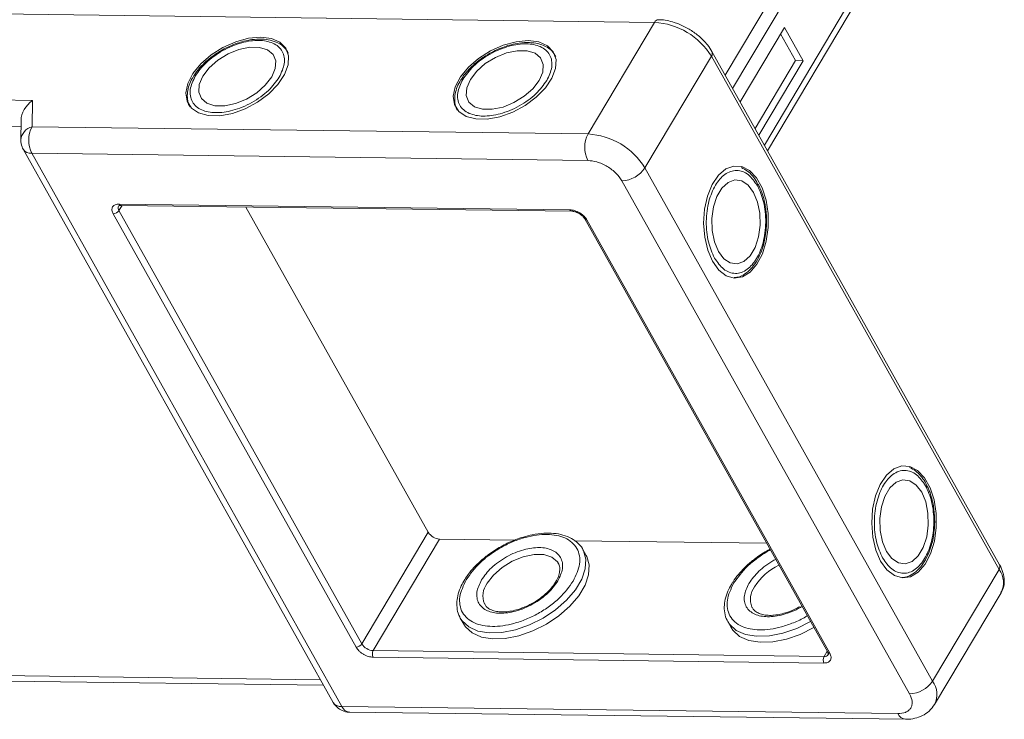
# Model space of a CAD drawing. Header units: millimetres. Extents: x -1190 to 891, y -97 to 1361.
# Tile 40 of 51: x 234 to 310, y 1159 to 1213. Entities that reach past the tile are written whole.
import ezdxf

# ---------------------------------------------------------------- set-up
doc = ezdxf.new("R2010")
doc.units = ezdxf.units.MM

msp = doc.modelspace()

# ---------------------------------------------------------------- linework, layer by layer
at = {"color": 7, "linetype": 'Continuous', "lineweight": 15}
for p, q in [((296.401, 1221.844), (288.534, 1208.617)), ((289.111, 1207.588), (297.279, 1221.322)), ((299.73, 1216.947), (291.562, 1203.213)), ((291.801, 1202.787), (299.792, 1216.224)), ((228.488, 1213.4), (283.078, 1212.697)), ((283.078, 1212.697), (277.952, 1204.078)), ((293.106, 1212.307), (289.688, 1206.559)), ((294.548, 1209.734), (293.106, 1212.307)), ((293.958, 1209.741), (292.805, 1211.8)), ((282.343, 1201.467), (287.469, 1210.086)), ((287.469, 1210.086), (309.672, 1170.455)), ((309.713, 1170.816), (287.51, 1210.446)), ((290.841, 1204.5), (293.958, 1209.741)), ((291.129, 1203.985), (294.548, 1209.734)), ((294.548, 1209.734), (293.958, 1209.741)), ((235.058, 1206.674), (208.67, 1207.013)), ((235.032, 1204.63), (235.058, 1206.674)), ((208.644, 1204.97), (234.177, 1204.641)), ((234.183, 1205.147), (234.163, 1203.62)), ((277.952, 1204.078), (235.032, 1204.63)), ((234.348, 1202.895), (258.281, 1160.176)), ((235.005, 1202.587), (258.938, 1159.869)), ((235.005, 1202.587), (277.925, 1202.035)), ((304.546, 1161.836), (282.343, 1201.467)), ((280.56, 1200.468), (302.763, 1160.837)), ((241.747, 1198.668), (276.549, 1198.22)), ((260.038, 1164.453), (241.295, 1197.907)), ((241.98, 1198.559), (241.741, 1198.157)), ((260.484, 1164.703), (241.741, 1198.157)), ((241.894, 1198.56), (276.695, 1198.112)), ((251.54, 1198.436), (265.61, 1173.322)), ((277.702, 1197.514), (296.445, 1164.059)), ((277.866, 1197.437), (296.609, 1163.982)), ((260.484, 1164.703), (265.61, 1173.322)), ((261.362, 1164.181), (266.488, 1172.8)), ((266.488, 1172.8), (272.304, 1172.725)), ((276.908, 1172.666), (291.73, 1172.475)), ((277.802, 1171.532), (277.542, 1171.995)), ((309.672, 1170.455), (304.546, 1161.836)), ((304.701, 1160.028), (309.828, 1168.647)), ((269.979, 1167.757), (269.955, 1167.802)), ((290.623, 1167.492), (290.6, 1167.537)), ((268.088, 1166.698), (268.055, 1166.759)), ((268.088, 1166.698), (268.347, 1166.235)), ((288.733, 1166.432), (288.7, 1166.493)), ((288.733, 1166.432), (288.992, 1165.969)), ((296.157, 1163.222), (261.355, 1163.67)), ((296.163, 1163.733), (261.362, 1164.181)), ((296.402, 1164.135), (296.163, 1163.733)), ((257.297, 1161.933), (232.577, 1162.251)), ((233.162, 1161.821), (257.535, 1161.507)), ((301.859, 1159.316), (258.938, 1159.869)), ((259.523, 1159.438), (302.443, 1158.885))]:
    msp.add_line(p, q, dxfattribs=at)
at = {"color": 7, "linetype": 'Continuous', "lineweight": 15, "flags": 128}
for points in [[(252.681, 1211.556), (251.744, 1211.471), (250.752, 1211.201), (249.768, 1210.762), (248.853, 1210.182), (248.065, 1209.497), (247.453, 1208.75), (247.056, 1207.988), (246.899, 1207.26), (246.991, 1206.61), (247.327, 1206.079), (247.886, 1205.702), (248.633, 1205.501), (249.52, 1205.49), (250.492, 1205.668), (251.488, 1206.026), (252.445, 1206.539), (253.303, 1207.177), (254.009, 1207.899), (254.517, 1208.659), (254.796, 1209.41), (254.829, 1210.105), (254.613, 1210.7), (254.162, 1211.157), (253.504, 1211.449), (252.681, 1211.556)], [(248.217, 1208.548), (247.942, 1207.904), (247.905, 1207.309), (248.108, 1206.812), (248.534, 1206.452), (249.151, 1206.26), (249.906, 1206.25), (250.74, 1206.424), (251.584, 1206.767), (252.371, 1207.251), (253.036, 1207.838), (253.526, 1208.479), (253.801, 1209.124), (253.838, 1209.718), (253.635, 1210.215), (253.208, 1210.575), (252.592, 1210.767), (251.837, 1210.777), (251.003, 1210.603), (250.159, 1210.26), (249.372, 1209.776), (248.707, 1209.189), (248.217, 1208.548)], [(273.326, 1211.29), (272.389, 1211.206), (271.397, 1210.936), (270.413, 1210.497), (269.498, 1209.916), (268.71, 1209.231), (268.098, 1208.484), (267.701, 1207.723), (267.544, 1206.994), (267.636, 1206.344), (267.972, 1205.814), (268.531, 1205.436), (269.278, 1205.236), (270.165, 1205.224), (271.137, 1205.403), (272.133, 1205.76), (273.09, 1206.274), (273.948, 1206.911), (274.654, 1207.633), (275.162, 1208.393), (275.441, 1209.145), (275.474, 1209.839), (275.258, 1210.434), (274.807, 1210.892), (274.149, 1211.183), (273.326, 1211.29)], [(268.862, 1208.282), (268.587, 1207.638), (268.55, 1207.043), (268.753, 1206.546), (269.179, 1206.187), (269.795, 1205.994), (270.551, 1205.985), (271.385, 1206.158), (272.229, 1206.501), (273.016, 1206.986), (273.681, 1207.572), (274.171, 1208.214), (274.445, 1208.858), (274.483, 1209.453), (274.28, 1209.95), (273.853, 1210.309), (273.237, 1210.501), (272.482, 1210.511), (271.648, 1210.337), (270.804, 1209.994), (270.017, 1209.51), (269.352, 1208.923), (268.862, 1208.282)], [(287.56, 1194.246), (288.047, 1193.573), (288.617, 1193.134), (289.234, 1192.956), (289.86, 1193.05), (290.455, 1193.411), (290.982, 1194.015), (291.407, 1194.824), (291.705, 1195.789), (291.855, 1196.847), (291.849, 1197.934), (291.688, 1198.979), (291.381, 1199.919), (290.947, 1200.693), (290.414, 1201.253), (289.816, 1201.564), (289.189, 1201.606), (288.574, 1201.377), (288.008, 1200.891), (287.529, 1200.179), (287.164, 1199.285), (286.939, 1198.265), (286.866, 1197.184), (286.95, 1196.11), (287.186, 1195.109), (287.56, 1194.246)], [(290.726, 1199.569), (290.305, 1200.129), (289.809, 1200.459), (289.277, 1200.532), (288.752, 1200.342), (288.278, 1199.905), (287.891, 1199.256), (287.625, 1198.447), (287.5, 1197.544), (287.526, 1196.621), (287.701, 1195.751), (288.012, 1195.006), (288.432, 1194.446), (288.929, 1194.116), (289.461, 1194.043), (289.985, 1194.233), (290.46, 1194.671), (290.846, 1195.32), (291.113, 1196.129), (291.238, 1197.031), (291.212, 1197.955), (291.036, 1198.824), (290.726, 1199.569)], [(300.535, 1171.085), (301.022, 1170.413), (301.593, 1169.974), (302.21, 1169.796), (302.836, 1169.89), (303.431, 1170.25), (303.958, 1170.854), (304.383, 1171.664), (304.68, 1172.628), (304.831, 1173.687), (304.825, 1174.773), (304.664, 1175.819), (304.356, 1176.758), (303.923, 1177.532), (303.39, 1178.092), (302.791, 1178.403), (302.165, 1178.446), (301.55, 1178.217), (300.984, 1177.731), (300.504, 1177.018), (300.14, 1176.124), (299.914, 1175.104), (299.841, 1174.024), (299.926, 1172.949), (300.162, 1171.949), (300.535, 1171.085)], [(303.702, 1176.409), (303.281, 1176.969), (302.785, 1177.299), (302.253, 1177.372), (301.728, 1177.182), (301.253, 1176.744), (300.867, 1176.095), (300.601, 1175.286), (300.475, 1174.383), (300.502, 1173.46), (300.677, 1172.591), (300.988, 1171.846), (301.408, 1171.286), (301.905, 1170.956), (302.437, 1170.883), (302.961, 1171.073), (303.436, 1171.51), (303.822, 1172.159), (304.089, 1172.968), (304.214, 1173.871), (304.188, 1174.794), (304.012, 1175.664), (303.702, 1176.409)], [(277.542, 1171.995), (277.582, 1171.92), (277.597, 1171.891)], [(277.597, 1171.891), (277.772, 1171.258), (277.729, 1170.507), (277.457, 1169.701), (276.968, 1168.879), (276.285, 1168.078), (275.44, 1167.337), (274.471, 1166.69), (273.426, 1166.167), (272.351, 1165.793), (271.299, 1165.585), (270.317, 1165.553), (269.452, 1165.698), (268.745, 1166.014), (268.227, 1166.485), (268.088, 1166.698)], [(268.347, 1166.235), (268.487, 1166.022), (269.004, 1165.55), (269.712, 1165.235), (270.577, 1165.089), (271.558, 1165.122), (272.611, 1165.33), (273.685, 1165.704), (274.731, 1166.227), (275.699, 1166.874), (276.545, 1167.615), (277.228, 1168.415), (277.717, 1169.238), (277.989, 1170.043), (278.031, 1170.795), (277.842, 1171.457), (277.802, 1171.532)], [(270.161, 1169.381), (270.65, 1170.022), (271.316, 1170.609), (272.102, 1171.093), (272.947, 1171.436), (273.78, 1171.61), (274.536, 1171.6), (275.152, 1171.408), (275.579, 1171.048), (275.659, 1170.922)], [(295.119, 1166.426), (295.116, 1166.424), (294.071, 1165.901), (292.996, 1165.527), (291.944, 1165.319), (290.962, 1165.287), (290.097, 1165.432), (289.39, 1165.748), (288.872, 1166.219), (288.733, 1166.432)], [(288.992, 1165.969), (289.132, 1165.756), (289.649, 1165.285), (290.357, 1164.969), (291.222, 1164.824), (292.203, 1164.856), (293.256, 1165.064), (294.33, 1165.438), (295.376, 1165.961), (295.378, 1165.963)]]:
    msp.add_lwpolyline(points, dxfattribs=at)
at = {"color": 7, "linetype": 'Continuous', "lineweight": 15}
for centre, radius, start, end in [((283.401, 1212.551), 0.355, 93.52862, 155.62297), ((282.754, 1207.155), 5.552, 31.86538, 86.65442), ((287.185, 1210.3), 0.356, 322.92762, 24.55976), ((235.307, 1203.516), 1.148, 103.86126, 174.93558), ((236.99, 1203.583), 2.221, 151.86538, 206.65442), ((279.91, 1203.031), 2.221, 151.86538, 206.65442), ((277.628, 1198.536), 5.552, 31.86538, 86.65442), ((234.942, 1203.308), 0.724, 214.84578, 275.02196), ((280.488, 1202.688), 2.221, 271.86957, 326.65022), ((241.911, 1198.737), 0.178, 202.96105, 264.24656), ((241.277, 1198.462), 0.555, 271.86957, 326.65022), ((242.018, 1198.363), 0.345, 152.33406, 216.61353), ((276.709, 1198.284), 0.172, 201.8766, 266.48705), ((277.846, 1197.608), 0.172, 212.15568, 276.63627), ((266.553, 1173.908), 1.11, 211.86538, 266.65442), ((294.816, 1166.52), 4.777, 116.64181, 147.09644), ((309.38, 1170.671), 0.363, 323.63456, 23.5651), ((308.28, 1169.425), 1.732, 333.31625, 36.51573), ((271.464, 1168.408), 1.627, 143.27378, 201.8553), ((292.109, 1168.142), 1.627, 143.27378, 201.8553), ((260.02, 1165.008), 0.555, 271.86957, 326.65022), ((261.427, 1165.289), 1.11, 211.86538, 266.65442), ((261.852, 1163.919), 0.555, 151.86538, 206.65442), ((296.653, 1163.471), 0.555, 151.86538, 206.65442), ((296.203, 1164.096), 0.365, 263.72676, 322.60364), ((296.594, 1164.163), 0.182, 214.9547, 274.88524), ((302.691, 1163.057), 2.221, 271.86957, 326.65022), ((303.155, 1160.806), 1.73, 333.09117, 36.53829), ((258.875, 1160.589), 0.724, 214.81534, 275.02459), ((259.581, 1160.128), 0.693, 202.00407, 265.20355), ((302.525, 1159.608), 0.727, 203.64962, 263.44605)]:
    msp.add_arc(centre, radius, start, end, dxfattribs=at)
msp.add_ellipse((235.635, 1205.644), major_axis=(1.205, 1.175), ratio=0.68854, start_param=1.388354, end_param=2.538555, dxfattribs=at)
for points, knots in [([(285.742, 1212.179), (285.475, 1212.322), (285.099, 1212.524), (284.524, 1212.726), (284.042, 1212.844), (283.632, 1212.909), (283.418, 1212.899), (283.379, 1212.897)], [0, 0, 0, 0, 0.346217, 0.486057, 0.714863, 0.947179, 1, 1, 1, 1]), ([(287.506, 1210.446), (287.401, 1210.616), (287.212, 1210.924), (286.842, 1211.332), (286.38, 1211.762), (285.987, 1212.018), (285.742, 1212.179)], [0, 0, 0, 0, 0.257875, 0.465856, 0.665927, 1, 1, 1, 1]), ([(247.627, 1208.555), (247.879, 1208.906), (248.267, 1209.444), (249.058, 1210.088), (249.742, 1210.529), (250.477, 1210.885), (251.432, 1211.212), (252.57, 1211.369), (253.504, 1211.185), (254.059, 1210.839), (254.364, 1210.47), (254.517, 1210.018), (254.535, 1209.364), (254.281, 1208.823), (254.116, 1208.472)], [0, 0, 0, 0, 0.119728, 0.18418, 0.25, 0.31582, 0.380272, 0.5, 0.619728, 0.68418, 0.75, 0.81582, 0.880272, 1, 1, 1, 1]), ([(254.812, 1210.325), (254.719, 1210.477), (254.524, 1210.798), (254.03, 1211.13), (253.442, 1211.34), (252.761, 1211.425), (252.061, 1211.388), (251.407, 1211.259), (250.834, 1211.086), (250.279, 1210.868), (249.906, 1210.672), (249.718, 1210.573)], [0, 0, 0, 0, 0.118209, 0.24823, 0.374681, 0.493648, 0.628528, 0.731845, 0.812905, 0.905352, 1, 1, 1, 1]), ([(268.272, 1208.29), (268.524, 1208.64), (268.912, 1209.179), (269.702, 1209.823), (270.387, 1210.263), (271.122, 1210.619), (272.077, 1210.946), (273.215, 1211.104), (274.149, 1210.919), (274.704, 1210.573), (275.008, 1210.204), (275.162, 1209.752), (275.18, 1209.098), (274.926, 1208.557), (274.761, 1208.206)], [0, 0, 0, 0, 0.119728, 0.18418, 0.25, 0.31582, 0.380272, 0.5, 0.619728, 0.68418, 0.75, 0.81582, 0.880272, 1, 1, 1, 1]), ([(275.457, 1210.059), (275.364, 1210.212), (275.168, 1210.532), (274.675, 1210.864), (274.087, 1211.074), (273.406, 1211.16), (272.706, 1211.122), (272.052, 1210.993), (271.479, 1210.82), (270.924, 1210.603), (270.551, 1210.406), (270.363, 1210.307)], [0, 0, 0, 0, 0.118209, 0.24823, 0.374681, 0.493648, 0.628528, 0.731845, 0.812905, 0.905352, 1, 1, 1, 1]), ([(249.718, 1210.573), (249.431, 1210.397), (249.029, 1210.151), (248.507, 1209.725), (248.109, 1209.346), (247.755, 1208.94), (247.592, 1208.677), (247.529, 1208.575)], [0, 0, 0, 0, 0.317724, 0.445326, 0.654176, 0.866038, 1, 1, 1, 1]), ([(270.363, 1210.307), (270.076, 1210.132), (269.674, 1209.886), (269.152, 1209.46), (268.754, 1209.08), (268.4, 1208.674), (268.237, 1208.411), (268.174, 1208.309)], [0, 0, 0, 0, 0.317724, 0.445326, 0.654176, 0.866038, 1, 1, 1, 1]), ([(247.529, 1208.575), (247.484, 1208.508), (247.322, 1208.267), (247.143, 1207.84), (247.004, 1207.298), (247.013, 1206.76), (247.085, 1206.369), (247.209, 1206.202), (247.225, 1206.18)], [0, 0, 0, 0, 0.081798, 0.292125, 0.507678, 0.729974, 0.964839, 1, 1, 1, 1]), ([(254.116, 1208.472), (253.864, 1208.122), (253.476, 1207.583), (252.685, 1206.939), (252.001, 1206.498), (251.266, 1206.142), (250.31, 1205.815), (249.173, 1205.658), (248.239, 1205.842), (247.684, 1206.189), (247.379, 1206.557), (247.226, 1207.009), (247.208, 1207.664), (247.462, 1208.204), (247.627, 1208.555)], [0, 0, 0, 0, 0.119728, 0.18418, 0.25, 0.31582, 0.380272, 0.5, 0.619728, 0.68418, 0.75, 0.81582, 0.880272, 1, 1, 1, 1]), ([(268.174, 1208.309), (268.129, 1208.242), (267.967, 1208.002), (267.788, 1207.574), (267.649, 1207.032), (267.658, 1206.494), (267.73, 1206.103), (267.854, 1205.936), (267.87, 1205.914)], [0, 0, 0, 0, 0.081798, 0.292125, 0.507678, 0.729974, 0.964839, 1, 1, 1, 1]), ([(274.761, 1208.206), (274.509, 1207.856), (274.121, 1207.317), (273.33, 1206.673), (272.646, 1206.232), (271.911, 1205.877), (270.955, 1205.55), (269.818, 1205.392), (268.884, 1205.576), (268.329, 1205.923), (268.024, 1206.292), (267.871, 1206.743), (267.853, 1207.398), (268.107, 1207.938), (268.272, 1208.29)], [0, 0, 0, 0, 0.119728, 0.18418, 0.25, 0.31582, 0.380272, 0.5, 0.619728, 0.68418, 0.75, 0.81582, 0.880272, 1, 1, 1, 1]), ([(234.163, 1203.62), (234.178, 1203.436), (234.198, 1203.181), (234.318, 1202.958), (234.351, 1202.896)], [0, 0, 0, 0, 0.721721, 1, 1, 1, 1]), ([(277.925, 1202.035), (278.16, 1202.011), (278.521, 1201.975), (279.041, 1201.777), (279.435, 1201.574), (279.801, 1201.325), (280.223, 1200.962), (280.427, 1200.662), (280.56, 1200.468)], [0, 0, 0, 0, 0.239443, 0.369779, 0.5, 0.630336, 0.760557, 1, 1, 1, 1]), ([(287.71, 1194.499), (287.533, 1194.893), (287.26, 1195.498), (287.098, 1196.505), (287.058, 1197.317), (287.118, 1198.132), (287.312, 1199.123), (287.745, 1200.187), (288.371, 1200.904), (288.949, 1201.211), (289.421, 1201.29), (289.889, 1201.197), (290.465, 1200.886), (290.806, 1200.395), (291.027, 1200.076)], [0, 0, 0, 0, 0.119728, 0.18418, 0.25, 0.31582, 0.380272, 0.5, 0.619728, 0.68418, 0.75, 0.81582, 0.880272, 1, 1, 1, 1]), ([(291.093, 1200.151), (291.058, 1200.224), (290.931, 1200.485), (290.649, 1200.852), (290.253, 1201.247), (289.943, 1201.406), (289.787, 1201.486)], [0, 0, 0, 0, 0.112587, 0.4016915, 0.6979811, 1, 1, 1, 1]), ([(291.729, 1197.257), (291.721, 1197.593), (291.709, 1198.064), (291.601, 1198.73), (291.471, 1199.264), (291.296, 1199.773), (291.15, 1200.046), (291.093, 1200.151)], [0, 0, 0, 0, 0.317759, 0.445376, 0.654252, 0.86614, 1, 1, 1, 1]), ([(291.027, 1200.076), (291.205, 1199.683), (291.477, 1199.078), (291.64, 1198.071), (291.68, 1197.258), (291.62, 1196.444), (291.425, 1195.453), (290.993, 1194.389), (290.366, 1193.672), (289.789, 1193.364), (289.317, 1193.285), (288.849, 1193.378), (288.273, 1193.69), (287.932, 1194.18), (287.71, 1194.499)], [0, 0, 0, 0, 0.119728, 0.18418, 0.25, 0.31582, 0.380272, 0.5, 0.619728, 0.68418, 0.75, 0.81582, 0.880272, 1, 1, 1, 1]), ([(241.295, 1197.907), (241.253, 1198.004), (241.187, 1198.154), (241.196, 1198.332), (241.242, 1198.454), (241.327, 1198.552), (241.479, 1198.645), (241.642, 1198.659), (241.747, 1198.668)], [0, 0, 0, 0, 0.239443, 0.369607, 0.5, 0.630164, 0.760557, 1, 1, 1, 1]), ([(241.716, 1198.522), (241.715, 1198.525), (241.714, 1198.53), (241.815, 1198.564), (241.884, 1198.559), (241.896, 1198.558)], [0, 0, 0, 0, 0.571155, 0.920837, 1, 1, 1, 1]), ([(276.549, 1198.22), (276.666, 1198.208), (276.847, 1198.19), (277.107, 1198.091), (277.303, 1197.99), (277.487, 1197.865), (277.698, 1197.684), (277.8, 1197.534), (277.866, 1197.437)], [0, 0, 0, 0, 0.239443, 0.369607, 0.5, 0.630164, 0.760557, 1, 1, 1, 1]), ([(276.698, 1198.11), (276.729, 1198.109), (276.796, 1198.108), (276.928, 1198.079), (277.089, 1198.025), (277.203, 1197.963), (277.267, 1197.929)], [0, 0, 0, 0, 0.201696, 0.42933, 0.680831, 1, 1, 1, 1]), ([(277.267, 1197.929), (277.348, 1197.875), (277.459, 1197.8), (277.584, 1197.677), (277.657, 1197.59), (277.687, 1197.536), (277.699, 1197.515)], [0, 0, 0, 0, 0.423553, 0.587865, 0.842758, 1, 1, 1, 1]), ([(289.23, 1192.994), (289.32, 1192.999), (289.606, 1193.012), (290.055, 1193.249), (290.532, 1193.647), (290.946, 1194.196), (291.264, 1194.82), (291.479, 1195.451), (291.616, 1196.035), (291.705, 1196.624), (291.721, 1197.045), (291.729, 1197.257)], [0, 0, 0, 0, 0.0634292, 0.2015349, 0.3358501, 0.4622181, 0.6054759, 0.7152068, 0.8013094, 0.8995107, 1, 1, 1, 1]), ([(300.686, 1171.339), (300.509, 1171.732), (300.236, 1172.337), (300.073, 1173.344), (300.034, 1174.157), (300.093, 1174.971), (300.288, 1175.962), (300.72, 1177.026), (301.347, 1177.743), (301.925, 1178.05), (302.397, 1178.129), (302.864, 1178.036), (303.441, 1177.725), (303.781, 1177.234), (304.003, 1176.916)], [0, 0, 0, 0, 0.119728, 0.18418, 0.25, 0.31582, 0.380272, 0.5, 0.619728, 0.68418, 0.75, 0.81582, 0.880272, 1, 1, 1, 1]), ([(304.069, 1176.991), (304.033, 1177.064), (303.906, 1177.324), (303.625, 1177.692), (303.229, 1178.087), (302.919, 1178.245), (302.763, 1178.325)], [0, 0, 0, 0, 0.112587, 0.401692, 0.697981, 1, 1, 1, 1]), ([(304.003, 1176.916), (304.18, 1176.522), (304.453, 1175.917), (304.616, 1174.91), (304.655, 1174.098), (304.596, 1173.283), (304.401, 1172.292), (303.969, 1171.228), (303.342, 1170.511), (302.764, 1170.204), (302.293, 1170.125), (301.825, 1170.218), (301.249, 1170.529), (300.908, 1171.02), (300.686, 1171.339)], [0, 0, 0, 0, 0.119728, 0.18418, 0.25, 0.31582, 0.380272, 0.5, 0.619728, 0.68418, 0.75, 0.81582, 0.880272, 1, 1, 1, 1]), ([(304.705, 1174.097), (304.697, 1174.433), (304.685, 1174.904), (304.577, 1175.569), (304.447, 1176.103), (304.272, 1176.613), (304.126, 1176.885), (304.069, 1176.991)], [0, 0, 0, 0, 0.317759, 0.445376, 0.654252, 0.86614, 1, 1, 1, 1]), ([(302.206, 1169.834), (302.296, 1169.838), (302.582, 1169.851), (303.031, 1170.088), (303.507, 1170.487), (303.922, 1171.035), (304.239, 1171.66), (304.455, 1172.291), (304.591, 1172.874), (304.681, 1173.463), (304.697, 1173.884), (304.705, 1174.097)], [0, 0, 0, 0, 0.063429, 0.201535, 0.33585, 0.462218, 0.605476, 0.715207, 0.801309, 0.899511, 1, 1, 1, 1]), ([(268.542, 1169.657), (268.863, 1170.103), (269.356, 1170.788), (270.362, 1171.608), (271.233, 1172.169), (272.169, 1172.622), (273.385, 1173.038), (274.833, 1173.239), (276.022, 1173.004), (276.728, 1172.563), (277.115, 1172.093), (277.31, 1171.519), (277.334, 1170.686), (277.01, 1169.998), (276.8, 1169.551)], [0, 0, 0, 0, 0.119728, 0.18418, 0.25, 0.31582, 0.380272, 0.5, 0.619728, 0.68418, 0.75, 0.81582, 0.880272, 1, 1, 1, 1]), ([(277.6, 1171.875), (277.597, 1171.884), (277.526, 1172.109), (277.218, 1172.46), (276.687, 1172.872), (276.033, 1173.13), (275.312, 1173.257), (274.515, 1173.266), (273.722, 1173.16), (272.994, 1172.976), (272.347, 1172.753), (271.761, 1172.503), (271.379, 1172.298), (271.211, 1172.209)], [0, 0, 0, 0, 0.005332, 0.1258492, 0.2416002, 0.355505, 0.465495, 0.5705542, 0.6876772, 0.775761, 0.8483025, 0.9336224, 1, 1, 1, 1]), ([(271.211, 1172.209), (270.889, 1172.013), (270.437, 1171.74), (269.839, 1171.27), (269.37, 1170.852), (268.895, 1170.33), (268.58, 1169.932), (268.456, 1169.708), (268.438, 1169.675)], [0, 0, 0, 0, 0.280673, 0.393553, 0.578771, 0.767378, 0.96632, 1, 1, 1, 1]), ([(275.62, 1169.566), (275.77, 1169.885), (276.002, 1170.377), (275.985, 1170.972), (275.845, 1171.382), (275.569, 1171.717), (275.064, 1172.032), (274.215, 1172.2), (273.181, 1172.057), (272.312, 1171.759), (271.644, 1171.436), (271.022, 1171.035), (270.303, 1170.45), (269.951, 1169.96), (269.722, 1169.642)], [0, 0, 0, 0, 0.119728, 0.18418, 0.25, 0.31582, 0.380272, 0.5, 0.619728, 0.68418, 0.75, 0.81582, 0.880272, 1, 1, 1, 1]), ([(291.989, 1172.012), (291.945, 1171.989), (291.566, 1171.795), (291.083, 1171.471), (290.483, 1171.006), (290.015, 1170.586), (289.54, 1170.064), (289.225, 1169.666), (289.101, 1169.442), (289.083, 1169.409)], [0, 0, 0, 0, 0.035963, 0.306542, 0.415363, 0.59392, 0.775743, 0.967531, 1, 1, 1, 1]), ([(289.187, 1169.391), (289.507, 1169.838), (289.999, 1170.526), (291.01, 1171.336), (291.621, 1171.759), (291.978, 1171.929), (292.024, 1171.951)], [0, 0, 0, 0, 0.461375, 0.709741, 0.963378, 1, 1, 1, 1]), ([(292.431, 1171.223), (292.386, 1171.201), (292.118, 1171.074), (291.668, 1170.765), (290.947, 1170.186), (290.595, 1169.695), (290.366, 1169.376)], [0, 0, 0, 0, 0.050531, 0.300506, 0.545286, 1, 1, 1, 1]), ([(275.641, 1170.916), (275.669, 1170.874), (275.761, 1170.736), (275.782, 1170.436), (275.713, 1170.027), (275.522, 1169.579), (275.225, 1169.135), (274.864, 1168.735), (274.484, 1168.394), (274.087, 1168.096), (273.792, 1167.922), (273.658, 1167.842)], [0, 0, 0, 0, 0.064639, 0.213061, 0.340302, 0.461766, 0.602854, 0.712369, 0.803559, 0.910695, 1, 1, 1, 1]), ([(309.814, 1168.672), (309.88, 1168.782), (310.047, 1169.064), (310.1, 1169.609), (309.991, 1170.207), (309.844, 1170.615), (309.717, 1170.805), (309.709, 1170.816)], [0, 0, 0, 0, 0.17547, 0.449364, 0.726639, 0.984439, 1, 1, 1, 1]), ([(268.438, 1169.675), (268.34, 1169.511), (268.122, 1169.146), (267.914, 1168.572), (267.797, 1167.958), (267.838, 1167.359), (267.925, 1166.946), (268.05, 1166.775), (268.055, 1166.768)], [0, 0, 0, 0, 0.161823, 0.359748, 0.56186, 0.770225, 0.99028, 1, 1, 1, 1]), ([(276.8, 1169.551), (276.479, 1169.105), (275.986, 1168.419), (274.979, 1167.599), (274.109, 1167.038), (273.173, 1166.586), (271.957, 1166.17), (270.509, 1165.969), (269.32, 1166.204), (268.614, 1166.645), (268.226, 1167.114), (268.031, 1167.689), (268.008, 1168.522), (268.331, 1169.21), (268.542, 1169.657)], [0, 0, 0, 0, 0.119728, 0.18418, 0.25, 0.31582, 0.380272, 0.5, 0.619728, 0.68418, 0.75, 0.81582, 0.880272, 1, 1, 1, 1]), ([(269.722, 1169.642), (269.571, 1169.322), (269.34, 1168.831), (269.357, 1168.236), (269.496, 1167.825), (269.773, 1167.49), (270.277, 1167.175), (271.127, 1167.008), (272.161, 1167.151), (273.03, 1167.448), (273.698, 1167.771), (274.32, 1168.172), (275.039, 1168.758), (275.391, 1169.247), (275.62, 1169.566)], [0, 0, 0, 0, 0.119728, 0.18418, 0.25, 0.31582, 0.380272, 0.5, 0.619728, 0.68418, 0.75, 0.81582, 0.880272, 1, 1, 1, 1]), ([(289.083, 1169.409), (288.985, 1169.245), (288.767, 1168.88), (288.559, 1168.306), (288.442, 1167.693), (288.483, 1167.093), (288.57, 1166.68), (288.695, 1166.509), (288.7, 1166.502)], [0, 0, 0, 0, 0.161823, 0.359748, 0.56186, 0.770225, 0.99028, 1, 1, 1, 1]), ([(294.869, 1166.872), (294.827, 1166.845), (294.495, 1166.629), (293.814, 1166.326), (292.604, 1165.901), (291.153, 1165.704), (289.965, 1165.938), (289.259, 1166.379), (288.871, 1166.848), (288.676, 1167.423), (288.653, 1168.256), (288.976, 1168.944), (289.187, 1169.391)], [0, 0, 0, 0, 0.012513, 0.099174, 0.184035, 0.341675, 0.499316, 0.584176, 0.670838, 0.757499, 0.84236, 1, 1, 1, 1]), ([(290.366, 1169.376), (290.216, 1169.057), (289.985, 1168.565), (290.002, 1167.97), (290.141, 1167.56), (290.418, 1167.224), (290.922, 1166.909), (291.771, 1166.742), (292.807, 1166.883), (293.672, 1167.186), (294.171, 1167.41), (294.419, 1167.572), (294.461, 1167.6)], [0, 0, 0, 0, 0.156855, 0.241293, 0.327523, 0.413753, 0.498191, 0.655046, 0.811901, 0.896339, 0.982569, 1, 1, 1, 1]), ([(273.658, 1167.842), (273.398, 1167.71), (273.033, 1167.525), (272.487, 1167.342), (272.04, 1167.23), (271.543, 1167.167), (271.08, 1167.173), (270.667, 1167.248), (270.328, 1167.393), (270.086, 1167.573), (270.009, 1167.731), (269.975, 1167.801)], [0, 0, 0, 0, 0.162901, 0.228053, 0.333924, 0.440155, 0.550607, 0.662868, 0.778276, 0.902285, 1, 1, 1, 1]), ([(294.303, 1167.576), (294.042, 1167.444), (293.678, 1167.259), (293.132, 1167.076), (292.685, 1166.964), (292.188, 1166.901), (291.725, 1166.907), (291.312, 1166.982), (290.973, 1167.127), (290.73, 1167.307), (290.654, 1167.465), (290.62, 1167.535)], [0, 0, 0, 0, 0.162901, 0.228053, 0.333924, 0.440155, 0.550607, 0.662868, 0.778276, 0.902285, 1, 1, 1, 1]), ([(261.355, 1163.67), (261.238, 1163.682), (261.058, 1163.7), (260.798, 1163.798), (260.601, 1163.9), (260.418, 1164.024), (260.207, 1164.206), (260.104, 1164.356), (260.038, 1164.453)], [0, 0, 0, 0, 0.2394429, 0.3696073, 0.4999999, 0.6301644, 0.7605571, 1, 1, 1, 1]), ([(296.609, 1163.982), (296.652, 1163.885), (296.717, 1163.736), (296.708, 1163.557), (296.662, 1163.436), (296.577, 1163.338), (296.425, 1163.245), (296.262, 1163.231), (296.157, 1163.222)], [0, 0, 0, 0, 0.239443, 0.369607, 0.5, 0.630164, 0.760557, 1, 1, 1, 1]), ([(296.441, 1164.06), (296.449, 1164.048), (296.477, 1164.002), (296.496, 1163.939), (296.499, 1163.884), (296.501, 1163.881), (296.492, 1163.876), (296.49, 1163.875)], [0, 0, 0, 0, 0.08898, 0.3352678, 0.5881371, 0.8910322, 1, 1, 1, 1]), ([(302.763, 1160.837), (302.848, 1160.644), (302.979, 1160.344), (302.961, 1159.987), (302.87, 1159.744), (302.7, 1159.549), (302.395, 1159.362), (302.069, 1159.334), (301.859, 1159.316)], [0, 0, 0, 0, 0.239443, 0.369779, 0.5, 0.630336, 0.760557, 1, 1, 1, 1]), ([(258.284, 1160.178), (258.29, 1160.165), (258.358, 1160.023), (258.575, 1159.78), (258.972, 1159.533), (259.32, 1159.414), (259.506, 1159.444), (259.522, 1159.446)], [0, 0, 0, 0, 0.029889, 0.313124, 0.62695, 0.967544, 1, 1, 1, 1]), ([(302.442, 1158.893), (302.482, 1158.89), (302.731, 1158.872), (303.181, 1158.943), (303.769, 1159.14), (304.313, 1159.493), (304.567, 1159.843), (304.696, 1160.02)], [0, 0, 0, 0, 0.045161, 0.275049, 0.511569, 0.752735, 1, 1, 1, 1])]:
    msp.add_open_spline(points, degree=3, knots=knots, dxfattribs=at)

doc.saveas('drawing.dxf')
